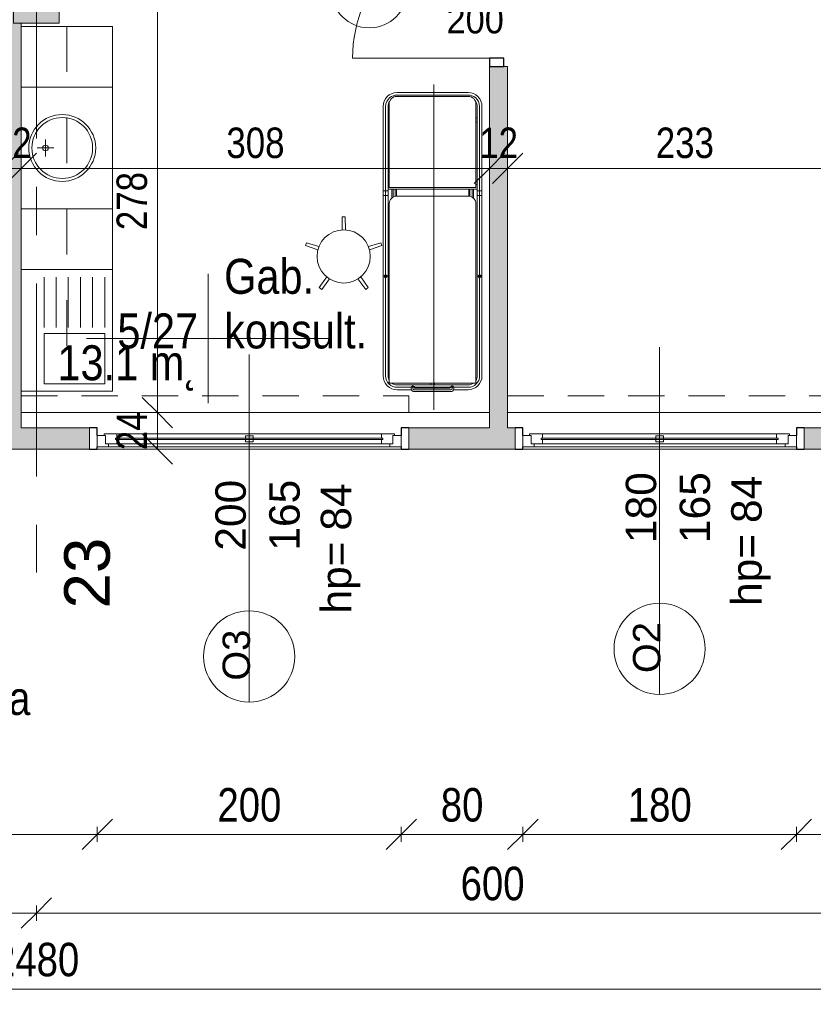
# Model space of a CAD drawing. Header units: centimetres. Extents: x -1631 to 21770, y -8842 to 3590.
# Tile 41 of 87: x -24 to 499, y -257 to 391. Entities that reach past the tile are written whole.
import ezdxf

# ---------------------------------------------------------------- set-up
doc = ezdxf.new("R2010")
doc.units = ezdxf.units.CM
for name, pattern in [('Dash', [60, 30, -30]), ('Oś', [222.25, 127, -31.75, 31.75, -31.75]), ('Ponad', [39.688, 23.813, -15.875])]:
    doc.linetypes.add(name, pattern=pattern)
for name, color, linetype, lineweight in [('A-ANNO-DIMS', 211, 'Continuous', 13), ('A-ANNO-DIMS-100', 211, 'Continuous', 13), ('A-ANNO-NOTE', 131, 'Continuous', 9), ('A-AREA-IDEN', 2, 'Continuous', 13), ('A-DETL-GENF', 92, 'Continuous', 9), ('A-DETL-MEDM', 33, 'Continuous', 13), ('A-DOOR', 31, 'Continuous', 13), ('A-FLOR-OVHD', 1, 'Ponad', 9), ('A-GENM', 13, 'Continuous', 9), ('A-GLAZ', 151, 'Continuous', 13), ('A-GLAZ-IDEN', 152, 'Continuous', 13), ('A-WALL', 113, 'Continuous', 13), ('A-WALL-PATT', 111, 'Continuous', 13), ('G-ANNO-TEXT', 231, 'Continuous', 13), ('I-FURN', 30, 'Continuous', 9), ('P-SANR-FIXT', 6, 'Continuous', 9), ('Q-SPCQ', 91, 'Continuous', 9), ('S-COLS', 52, 'Continuous', 13), ('S-GRID', 1, 'Continuous', 13), ('S-GRID-IDEN', 1, 'Continuous', 13)]:
    doc.layers.add(name, color=color, linetype=linetype, lineweight=lineweight)
doc.styles.add('Arial', font='arial.ttf', dxfattribs={"width": 0.9, "height": 18})
doc.styles.add('Arial Narrow', font='ARIALN.TTF', dxfattribs={"height": 22})
doc.styles.add('Arial Narrow_1', font='ARIALN.TTF', dxfattribs={"height": 22})
doc.styles.add('Arial Narrow_5', font='ARIALN.TTF', dxfattribs={"height": 20})
doc.styles.add('Arial_10', font='arial.ttf', dxfattribs={"height": 20})
doc.styles.add('Arial_11', font='arial.ttf', dxfattribs={"width": 0.85, "height": 23})
doc.styles.add('Arial_13', font='arial.ttf', dxfattribs={"height": 0.2})
doc.styles.add('Arial_7', font='arial.ttf', dxfattribs={"height": 30})
doc.styles.add('Arial_8', font='arial.ttf', dxfattribs={"height": 18})
doc.dimstyles.new('Diagonal_1_100__0_1_', dxfattribs={"dimscale": 30.48, "dimtxt": 22.515481, "dimasz": 0.656168, "dimexe": 0.164042, "dimexo": 0.0625, "dimgap": 0.065617, "dimtad": 1, "dimdec": 1, "dimrnd": 0.1, "dimdsep": 46, "dimtxsty": 'Arial Narrow_1', "dimblk1": 'OBLIQUE', "dimblk2": 'OBLIQUE', "dimsah": 1, "dimcen": 0.09, "dimazin": 0, "dimtfac": 1, "dimtdec": 4, "dimtix": 1, "dimtmove": 0, "dimatfit": 3, "dimfxl": 0, "dimtvp": 1, "dimtolj": 1, "dimtzin": 0, "dimarcsym": 0})
doc.dimstyles.new('Diagonal_1_100__0__wewnętrzne_1', dxfattribs={"dimscale": 30.48, "dimtxt": 20.468619, "dimasz": 0.656168, "dimexe": 0.164042, "dimexo": 0.0625, "dimgap": 0.032808, "dimtad": 1, "dimdec": 0, "dimdsep": 46, "dimtxsty": 'Arial Narrow_5', "dimblk1": 'OBLIQUE', "dimblk2": 'OBLIQUE', "dimsah": 1, "dimcen": 0.09, "dimazin": 0, "dimtfac": 1, "dimtdec": 4, "dimtix": 1, "dimtmove": 0, "dimatfit": 3, "dimfxl": 0, "dimtvp": 1, "dimtolj": 1, "dimtzin": 0, "dimarcsym": 0})

# ---------------------------------------------------------------- blocks, each defined once
blk = doc.blocks.new('M_Concrete-rengular-Column - 300 x 400mm-1794511-5_piętro III __10_50 m_ - stan projektowany')
at = {"layer": 'S-COLS', "lineweight": 9}
blk.add_hatch(color=254, dxfattribs=at).paths.add_polyline_path([(15, -20), (15, 20), (-15, 20), (-15, -20)], flags=0)
for p, q in [((15, 20), (-15, 20)), ((-15, 20), (-15, -20)), ((15, -20), (15, 20)), ((-15, -20), (15, -20))]:
    blk.add_line(p, q, dxfattribs=at)
blk = doc.blocks.new('DRZWI 1S - automatyczna etykieta - Drzwi 90-2322410-5_piętro III __10_50 m_ - stan projektowany')
at = {"layer": 'A-DETL-GENF'}
for p, q in [((-50.5, 3.5), (-45, 3.5)), ((-50.5, -6), (-50.5, 3.5)), ((-45, 3.5), (-45, -6)), ((45, 3.5), (50.5, 3.5)), ((45, -6), (45, 3.5)), ((50.5, 3.5), (50.5, -6)), ((-45, -6), (-50.5, -6)), ((50.5, -6), (45, -6))]:
    blk.add_line(p, q, dxfattribs=at)
at = {"layer": 'A-DETL-MEDM', "lineweight": 25}
for p, q in [((-50.5, -6), (-50.5, 3.5)), ((-50.5, 3.5), (-45, 3.5)), ((-45, 3.5), (-45, -6)), ((45, 3.5), (45, -6)), ((50.5, 3.5), (45, 3.5)), ((50.5, -6), (50.5, 3.5)), ((-45, -6), (-50.5, -6)), ((45, -6), (50.5, -6))]:
    blk.add_line(p, q, dxfattribs=at)
at = {"layer": 'A-DOOR'}
blk.add_line((45, -6), (45, -96), dxfattribs=at)
blk.add_arc((45, -6), 90, 180, 270, dxfattribs=at)
blk = doc.blocks.new('stół zabiegowy SZ-02 198x65 - stół zabiegowy SZ-02 198x65-V19-5_piętro III __10_50 m_ - stan projektowany')
at = {"layer": 'Q-SPCQ'}
for p, q in [((74.99, 33.26), (-102.21, 33.26)), ((-36.68, 33.06), (-36.68, 30.26)), ((16.4, 33.26), (16.4, 30.06)), ((19.59, 33.26), (19.59, 30.06)), ((-107, -27.24), (-107, 28.76)), ((11.01, 29.26), (-106.5, 29.26)), ((74.99, 31.66), (-102.21, 31.66)), ((-102.21, 30.06), (74.99, 30.06)), ((20.59, 27.56), (14.77, 27.56)), ((20.59, 26.76), (15.34, 26.76)), ((20.59, -28.54), (20.59, 30.06)), ((21.58, 28.85), (21.58, -27.24)), ((76.59, 29.35), (22.08, 29.35)), ((23.59, 30.06), (23.59, 29.35)), ((64.59, 30.06), (64.59, 29.35)), ((67.59, 29.35), (67.59, 30.06)), ((-111.31, 24.16), (-111.31, 14.62)), ((-109.71, 24.16), (-109.71, 0.76)), ((-108.11, 24.16), (-108.11, -22.64)), ((15.89, 25.36), (20.59, 25.36)), ((16, 24.56), (20.59, 24.56)), ((16.01, -22.74), (16.01, 24.26)), ((81.59, -22.74), (81.59, 24.35)), ((82.49, 24.16), (82.49, -22.64)), ((84.09, 24.16), (84.09, -22.64)), ((-110.56, 14.76), (-109.71, 14.76)), ((-110.46, 13.66), (-109.11, 13.66)), ((-112.56, -11.24), (-112.56, 12.76)), ((-111.46, 12.66), (-111.46, -11.14)), ((-110.36, -10.84), (-110.36, 12.36)), ((-110.16, 12.56), (-109.71, 12.56)), ((-124.56, 0), (89.44, 0)), ((-109.71, 0.76), (-109.71, -22.64)), ((-108.11, 2.01), (-107, 2.01)), ((-108.11, -0.49), (-107, -0.49)), ((-110.46, -12.14), (-109.11, -12.14)), ((-110.16, -11.04), (-109.71, -11.04)), ((-111.31, -22.64), (-111.31, -13.09)), ((-110.56, -13.24), (-109.71, -13.24)), ((20.59, -25.24), (15.34, -25.24)), ((15.89, -23.84), (20.59, -23.84)), ((16, -23.04), (20.59, -23.04)), ((-106.5, -27.74), (11.01, -27.74)), ((-102.21, -28.54), (74.99, -28.54)), ((74.99, -30.14), (-102.21, -30.14)), ((74.99, -31.74), (-102.21, -31.74)), ((-36.68, -31.54), (-36.68, -28.74)), ((20.59, -26.04), (14.77, -26.04)), ((16.4, -31.74), (16.4, -28.54)), ((19.59, -31.74), (19.59, -28.54)), ((22.08, -27.74), (76.59, -27.74)), ((23.59, -28.54), (23.59, -27.82)), ((64.59, -28.54), (64.59, -27.82)), ((67.59, -27.82), (67.59, -28.54))]:
    blk.add_line(p, q, dxfattribs=at)
for centre, radius in [((-36.68, 31.66), 0.999), ((-36.68, 31.66), 0.727), ((-36.68, -30.14), 0.999), ((-36.68, -30.14), 0.727)]:
    blk.add_circle(centre, radius, dxfattribs=at)
for centre, radius, start, end in [((-102.21, 24.16), 9.1, 90, 180), ((74.99, 24.16), 9.1, 0, 90), ((-102.21, 24.16), 7.5, 90, 180), ((-102.21, 24.16), 5.9, 144.33019, 180), ((-106.5, 28.76), 0.5, 90, 180), ((-102.21, 24.16), 5.9, 90, 120.18467), ((11.01, 24.26), 5, 360, 90), ((22.08, 28.85), 0.5, 90, 180), ((74.99, 24.16), 7.5, 38.98915, 90), ((74.99, 24.16), 5.9, 55.77749, 90), ((76.59, 24.35), 5, 360, 90), ((74.99, 24.16), 7.5, 0, 38.75168), ((-110.56, 12.76), 2, 90, 180), ((-110.46, 12.66), 1, 90, 180), ((-109.95, 13.66), 1.13, 282.58342, 77.41658), ((-110.16, 12.36), 0.2, 90, 180), ((-110.56, -11.24), 2, 174.26083, 270), ((-110.46, -11.14), 1, 180, 270), ((-109.95, -12.14), 1.13, 282.58342, 77.41658), ((-102.21, -22.64), 9.1, 180, 270), ((-102.21, -22.64), 7.5, 180, 270), ((-102.21, -22.64), 5.9, 180, 215.66981), ((11.01, -22.74), 5, 270, 0), ((74.99, -22.64), 9.1, 270, 0), ((76.59, -22.74), 5, 270, 360), ((74.99, -22.64), 7.5, 321.24832, 0), ((-106.5, -27.24), 0.5, 180, 270), ((-102.21, -22.64), 5.9, 239.81533, 270), ((22.08, -27.24), 0.5, 180, 270), ((74.99, -22.64), 7.5, 270, 321.01085), ((74.99, -22.64), 5.9, 270, 304.22251)]:
    blk.add_arc(centre, radius, start, end, dxfattribs=at)
blk = doc.blocks.new('stołek obrotowy WG-03 śr_32cm - stołek obrotowy WG-03 śr_32cm-850736-5_piętro III __10_50 m_ - stan projektowany')
at = {"layer": 'Q-SPCQ'}
for p, q in [((-1, 26.05), (-1.11, 17.46)), ((1, 26.05), (-1, 26.05)), ((1.11, 17.46), (1, 26.05)), ((-24.46, 9), (-25.08, 7.1)), ((-25.08, 7.1), (-16.95, 4.34)), ((-16.27, 6.45), (-24.46, 9)), ((24.46, 9), (16.27, 6.45)), ((16.95, 4.34), (25.08, 7.1)), ((25.08, 7.1), (24.46, 9)), ((-11.16, -13.48), (-16.12, -20.48)), ((-14.5, -21.66), (-9.37, -14.78)), ((9.37, -14.78), (14.5, -21.66)), ((16.12, -20.48), (11.16, -13.48)), ((-16.12, -20.48), (-14.5, -21.66)), ((14.5, -21.66), (16.12, -20.48))]:
    blk.add_line(p, q, dxfattribs=at)
blk.add_circle((0, 0), 17.5, dxfattribs=at)
blk = doc.blocks.new('Blat - Blat-2412019-5_piętro III __10_50 m_ - stan projektowany')
at = {"layer": 'I-FURN', "linetype": 'Dash'}
for p, q in [((0, -30), (0, 0)), ((240, 0), (240, -30)), ((240, -30), (0, -30))]:
    blk.add_line(p, q, dxfattribs=at)
blk = doc.blocks.new('Blat - Blat-V4-5_piętro III __10_50 m_ - stan projektowany')
at = {"layer": 'I-FURN'}
for p, q in [((0, -60), (0, 0)), ((80, 0), (80, -60)), ((80, -60), (0, -60))]:
    blk.add_line(p, q, dxfattribs=at)
blk = doc.blocks.new('Blat - Blat-2328140-5_piętro III __10_50 m_ - stan projektowany')
at = {"layer": 'I-FURN'}
for p, q in [((0, -60), (0, 0)), ((40, 0), (40, -60)), ((40, -60), (0, -60))]:
    blk.add_line(p, q, dxfattribs=at)
blk = doc.blocks.new('umywalka okrągła d _44cm stal nierdzewna - Type 1-2178342-5_piętro III __10_50 m_ - stan projektowany')
at = {"layer": 'P-SANR-FIXT'}
for p, q in [((12.5, 16.43), (12.5, 27.43)), ((7, 21.93), (18, 21.93))]:
    blk.add_line(p, q, dxfattribs=at)
for centre, radius in [((12.5, 33), 22), ((12.5, 33), 20), ((12.5, 21.93), 1.9)]:
    blk.add_circle(centre, radius, dxfattribs=at)
blk = doc.blocks.new('zlewozmywak jednokomorowy - Type 1-2430852-5_piętro III __10_50 m_ - stan projektowany')
at = {"layer": 'A-GENM'}
for p, q in [((52.5, 66), (-27.5, 66)), ((-27.5, 66), (-27.5, 6)), ((52.5, 6), (52.5, 66)), ((10.5, 61), (-22.5, 61)), ((47.5, 61), (14.5, 61)), ((14.5, 61), (14.5, 21)), ((47.5, 21), (47.5, 61)), ((10.5, 53), (-22.5, 53)), ((10.5, 45), (-22.5, 45)), ((10.5, 37), (-22.5, 37)), ((10.5, 29), (-22.5, 29)), ((-22.5, 21), (10.5, 21)), ((14.5, 21), (47.5, 21))]:
    blk.add_line(p, q, dxfattribs=at)
blk = doc.blocks.new('Okno - automatyczna etykieta - 200x165 _projektowane_-2623157-5_piętro III __10_50 m_ - stan projektowany')
at = {"layer": 'A-GLAZ'}
for p, q in [((-92.5, 5.5), (-100, 5.5)), ((-100, 5.5), (-100, -2)), ((-100, 5.5), (100, 5.5)), ((-87, 3.5), (-94.5, 3.5)), ((-94.5, 3.5), (-94.5, -2)), ((-94.5, -2), (-94.5, 3.5)), ((-94.5, 3.5), (-92.5, 3.5)), ((-92.5, 3.5), (-92.5, 5.5)), ((92.5, 5.5), (-92.5, 5.5)), ((88, 0.75), (-88, 0.75)), ((-88, 0.75), (-88, -0.25)), ((-88, -0.25), (-88, 0.75)), ((-88, 0.75), (-87, 0.75)), ((-87, 0.75), (-87, 3.5)), ((87, 3.5), (-87, 3.5)), ((2.5, 2.25), (-2.5, 2.25)), ((-2.5, 2.25), (-2.5, -1.75)), ((2.5, -1.75), (2.5, 2.25)), ((94.5, 3.5), (87, 3.5)), ((87, 3.5), (87, 0.75)), ((87, 0.75), (88, 0.75)), ((88, -0.25), (88, 0.75)), ((88, 0.75), (88, -0.25)), ((100, 5.5), (92.5, 5.5)), ((92.5, 5.5), (92.5, 3.5)), ((92.5, 3.5), (94.5, 3.5)), ((94.5, -2), (94.5, 3.5)), ((94.5, 3.5), (94.5, -2)), ((100, -2), (100, 5.5)), ((-100, -2), (-94.5, -2)), ((-94.5, -2), (-95.5, -2)), ((-95.5, -2), (-95.5, -3)), ((-95.5, -3), (-87, -3)), ((-88, -0.25), (88, -0.25)), ((-87, -0.25), (-88, -0.25)), ((-87, -3), (-87, -0.25)), ((87, -3), (-87, -3)), ((-2.5, -1.75), (2.5, -1.75)), ((87, -0.25), (87, -3)), ((88, -0.25), (87, -0.25)), ((87, -3), (95.5, -3)), ((95.5, -2), (94.5, -2)), ((94.5, -2), (100, -2)), ((95.5, -3), (95.5, -2))]:
    blk.add_line(p, q, dxfattribs=at)
blk = doc.blocks.new('Okno - automatyczna etykieta - 180x165 _projektowane_-2623342-5_piętro III __10_50 m_ - stan projektowany')
at = {"layer": 'A-GLAZ'}
for p, q in [((-82.5, 10.5), (-90, 10.5)), ((-90, 10.5), (-90, 3)), ((-90, 10.5), (90, 10.5)), ((-77, 8.5), (-84.5, 8.5)), ((-84.5, 8.5), (-84.5, 3)), ((-84.5, 3), (-84.5, 8.5)), ((-84.5, 8.5), (-82.5, 8.5)), ((-82.5, 8.5), (-82.5, 10.5)), ((82.5, 10.5), (-82.5, 10.5)), ((-77, 5.75), (-77, 8.5)), ((77, 8.5), (-77, 8.5)), ((2.5, 7.25), (-2.5, 7.25)), ((-2.5, 7.25), (-2.5, 3.25)), ((2.5, 3.25), (2.5, 7.25)), ((84.5, 8.5), (77, 8.5)), ((77, 8.5), (77, 5.75)), ((90, 10.5), (82.5, 10.5)), ((82.5, 10.5), (82.5, 8.5)), ((82.5, 8.5), (84.5, 8.5)), ((84.5, 3), (84.5, 8.5)), ((84.5, 8.5), (84.5, 3)), ((90, 3), (90, 10.5)), ((-90, 3), (-84.5, 3)), ((-84.5, 3), (-85.5, 3)), ((-85.5, 3), (-85.5, 2)), ((-85.5, 2), (-77, 2)), ((78, 5.75), (-78, 5.75)), ((-78, 5.75), (-78, 4.75)), ((-78, 4.75), (-78, 5.75)), ((-78, 5.75), (-77, 5.75)), ((-78, 4.75), (78, 4.75)), ((-77, 4.75), (-78, 4.75)), ((-77, 2), (-77, 4.75)), ((77, 2), (-77, 2)), ((-2.5, 3.25), (2.5, 3.25)), ((77, 5.75), (78, 5.75)), ((77, 4.75), (77, 2)), ((78, 4.75), (77, 4.75)), ((77, 2), (85.5, 2)), ((78, 4.75), (78, 5.75)), ((78, 5.75), (78, 4.75)), ((85.5, 3), (84.5, 3)), ((84.5, 3), (90, 3)), ((85.5, 2), (85.5, 3))]:
    blk.add_line(p, q, dxfattribs=at)
blk = doc.blocks.new('DIMBLOCK1-5_piętro III __10_50 m_ - stan projektowany')
at = {"layer": 'A-ANNO-DIMS-100', "transparency": 16777216}
for p, q in [((-1252.62, -246.77), (-1242.62, -236.77)), ((1227.38, -246.77), (1237.38, -236.77)), ((-1252.62, -241.77), (-1252.62, -251.77)), ((-1252.62, -246.77), (-1252.62, -241.77)), ((1227.38, -241.77), (1227.38, -251.77)), ((1227.38, -246.77), (1227.38, -241.77)), ((-1252.62, -246.77), (-1262.62, -256.77)), ((-1252.62, -246.77), (1227.38, -246.77)), ((1227.38, -246.77), (1217.38, -256.77))]:
    blk.add_line(p, q, dxfattribs=at)
at = {"layer": 'A-ANNO-DIMS-100', "color": 0, "transparency": 16777216, "insert": (-40.5, -216.33), "char_height": 22, "width": 66.9031, "attachment_point": 1, "line_spacing_factor": 0.974696, "style": 'Arial Narrow_1'}
blk.add_mtext('2480', dxfattribs=at)
blk = doc.blocks.new('_Oblique')
at = {"color": 0, "linetype": 'ByBlock', "lineweight": -2}
blk.add_line((-0.5, -0.5), (0.5, 0.5), dxfattribs=at)
blk = doc.blocks.new('DIMBLOCK4-5_piętro III __10_50 m_ - stan projektowany')
at = {"layer": 'A-ANNO-DIMS-100', "transparency": 16777216}
for p, q in [((-12.62, -196.77), (-2.62, -186.77)), ((587.38, -196.77), (597.38, -186.77)), ((-12.62, -191.77), (-12.62, -201.77)), ((-12.62, -196.77), (-12.62, -191.77)), ((587.38, -191.77), (587.38, -201.77)), ((587.38, -196.77), (587.38, -191.77)), ((-12.62, -196.77), (-22.62, -206.77)), ((587.38, -196.77), (-12.62, -196.77)), ((587.38, -196.77), (577.38, -206.77))]:
    blk.add_line(p, q, dxfattribs=at)
at = {"layer": 'A-ANNO-DIMS-100', "color": 0, "transparency": 16777216, "insert": (266.47, -166.33), "char_height": 22, "width": 50.1774, "attachment_point": 1, "line_spacing_factor": 0.974696, "style": 'Arial Narrow_1'}
blk.add_mtext('600', dxfattribs=at)
blk = doc.blocks.new('DIMBLOCK5-5_piętro III __10_50 m_ - stan projektowany')
at = {"layer": 'A-ANNO-DIMS-100', "transparency": 16777216}
for p, q in [((-612.62, -196.77), (-602.62, -186.77)), ((-12.62, -196.77), (-2.62, -186.77)), ((-612.62, -191.77), (-612.62, -201.77)), ((-612.62, -196.77), (-612.62, -191.77)), ((-12.62, -191.77), (-12.62, -201.77)), ((-12.62, -196.77), (-12.62, -191.77)), ((-612.62, -196.77), (-622.62, -206.77)), ((-12.62, -196.77), (-612.62, -196.77)), ((-12.62, -196.77), (-22.62, -206.77))]:
    blk.add_line(p, q, dxfattribs=at)
at = {"layer": 'A-ANNO-DIMS-100', "color": 0, "transparency": 16777216, "insert": (-333.53, -166.33), "char_height": 22, "width": 50.1774, "attachment_point": 1, "line_spacing_factor": 0.974696, "style": 'Arial Narrow_1'}
blk.add_mtext('600', dxfattribs=at)
blk = doc.blocks.new('DIMBLOCK102-5_piętro III __10_50 m_ - stan projektowany')
at = {"layer": 'A-ANNO-DIMS-100', "transparency": 16777216}
for p, q in [((66.98, 132.33), (56.98, 142.33)), ((61.98, 132.33), (71.98, 132.33)), ((66.98, 132.33), (61.98, 132.33)), ((66.98, 108.33), (66.98, 132.33)), ((66.98, 132.33), (76.98, 122.33)), ((66.98, 108.33), (56.98, 118.33)), ((61.98, 108.33), (71.98, 108.33)), ((66.98, 108.33), (61.98, 108.33)), ((66.98, 108.33), (76.98, 98.33))]:
    blk.add_line(p, q, dxfattribs=at)
at = {"layer": 'A-ANNO-DIMS-100', "color": 0, "transparency": 16777216, "insert": (40.13, 107.65), "char_height": 20, "width": 30.4105, "attachment_point": 1, "rotation": 90, "line_spacing_factor": 0.974696, "style": 'Arial Narrow_5'}
blk.add_mtext('24', dxfattribs=at)
blk = doc.blocks.new('DIMBLOCK103-5_piętro III __10_50 m_ - stan projektowany')
at = {"layer": 'A-ANNO-DIMS-100', "transparency": 16777216}
for p, q in [((66.98, 410.33), (56.98, 420.33)), ((71.98, 410.33), (61.98, 410.33)), ((66.98, 132.33), (66.98, 410.33)), ((66.98, 410.33), (76.98, 400.33)), ((66.98, 410.33), (71.98, 410.33)), ((66.98, 132.33), (56.98, 142.33)), ((61.98, 132.33), (71.98, 132.33)), ((66.98, 132.33), (61.98, 132.33)), ((66.98, 132.33), (76.98, 122.33))]:
    blk.add_line(p, q, dxfattribs=at)
at = {"layer": 'A-ANNO-DIMS-100', "color": 0, "transparency": 16777216, "insert": (40.13, 252.32), "char_height": 20, "width": 45.6158, "attachment_point": 1, "rotation": 90, "line_spacing_factor": 0.974696, "style": 'Arial Narrow_5'}
blk.add_mtext('278', dxfattribs=at)
blk = doc.blocks.new('DIMBLOCK166-5_piętro III __10_50 m_ - stan projektowany')
at = {"layer": 'A-ANNO-DIMS-100', "transparency": 16777216}
for p, q in [((297.38, 292.9), (307.38, 302.9)), ((297.38, 287.9), (297.38, 297.9)), ((530.38, 292.9), (540.38, 302.9)), ((530.38, 287.9), (530.38, 297.9)), ((297.38, 292.9), (287.38, 282.9)), ((530.38, 292.9), (297.38, 292.9)), ((297.38, 292.9), (297.38, 287.9)), ((530.38, 292.9), (520.38, 282.9)), ((530.38, 292.9), (530.38, 287.9))]:
    blk.add_line(p, q, dxfattribs=at)
at = {"layer": 'A-ANNO-DIMS-100', "color": 0, "transparency": 16777216, "insert": (394.87, 319.75), "char_height": 20, "width": 45.6158, "attachment_point": 1, "line_spacing_factor": 0.974696, "style": 'Arial Narrow_5'}
blk.add_mtext('233', dxfattribs=at)
blk = doc.blocks.new('DIMBLOCK167-5_piętro III __10_50 m_ - stan projektowany')
at = {"layer": 'A-ANNO-DIMS-100', "transparency": 16777216}
for p, q in [((285.38, 292.9), (295.38, 302.9)), ((285.38, 287.9), (285.38, 297.9)), ((297.38, 292.9), (307.38, 302.9)), ((297.38, 287.9), (297.38, 297.9)), ((285.38, 292.9), (275.38, 282.9)), ((297.38, 292.9), (285.38, 292.9)), ((285.38, 292.9), (285.38, 287.9)), ((297.38, 292.9), (287.38, 282.9)), ((297.38, 292.9), (297.38, 287.9))]:
    blk.add_line(p, q, dxfattribs=at)
at = {"layer": 'A-ANNO-DIMS-100', "color": 0, "transparency": 16777216, "insert": (278.71, 319.75), "char_height": 20, "width": 30.4105, "attachment_point": 1, "line_spacing_factor": 0.974696, "style": 'Arial Narrow_5'}
blk.add_mtext('12', dxfattribs=at)
blk = doc.blocks.new('DIMBLOCK168-5_piętro III __10_50 m_ - stan projektowany')
at = {"layer": 'A-ANNO-DIMS-100', "transparency": 16777216}
for p, q in [((-22.62, 292.9), (-12.62, 302.9)), ((-22.62, 287.9), (-22.62, 297.9)), ((285.38, 292.9), (295.38, 302.9)), ((285.38, 287.9), (285.38, 297.9)), ((-22.62, 292.9), (-32.62, 282.9)), ((285.38, 292.9), (-22.62, 292.9)), ((-22.62, 292.9), (-22.62, 287.9)), ((285.38, 292.9), (275.38, 282.9)), ((285.38, 292.9), (285.38, 287.9))]:
    blk.add_line(p, q, dxfattribs=at)
at = {"layer": 'A-ANNO-DIMS-100', "color": 0, "transparency": 16777216, "insert": (112.37, 319.75), "char_height": 20, "width": 45.6158, "attachment_point": 1, "line_spacing_factor": 0.974696, "style": 'Arial Narrow_5'}
blk.add_mtext('308', dxfattribs=at)
blk = doc.blocks.new('DIMBLOCK169-5_piętro III __10_50 m_ - stan projektowany')
at = {"layer": 'A-ANNO-DIMS-100', "transparency": 16777216}
for p, q in [((-34.62, 292.9), (-24.62, 302.9)), ((-34.62, 287.9), (-34.62, 297.9)), ((-22.62, 292.9), (-12.62, 302.9)), ((-22.62, 287.9), (-22.62, 297.9)), ((-34.62, 292.9), (-44.62, 282.9)), ((-22.62, 292.9), (-34.62, 292.9)), ((-34.62, 292.9), (-34.62, 287.9)), ((-22.62, 292.9), (-32.62, 282.9)), ((-22.62, 292.9), (-22.62, 287.9))]:
    blk.add_line(p, q, dxfattribs=at)
at = {"layer": 'A-ANNO-DIMS-100', "color": 0, "transparency": 16777216, "insert": (-41.29, 319.75), "char_height": 20, "width": 30.4105, "attachment_point": 1, "line_spacing_factor": 0.974696, "style": 'Arial Narrow_5'}
blk.add_mtext('12', dxfattribs=at)
blk = doc.blocks.new('METKA_POMIESZCZENIA2 - Rozbudowana krótka - bez ramki-2403173-5_piętro III __10_50 m_ - stan projektowany')
at = {"layer": 'A-AREA-IDEN'}
for p, q in [((0, 0.425), (0, 0)), ((0.0976, 0), (-0.8, 0)), ((-0.8, 0), (0.8, 0)), ((0, 0), (0, -0.425))]:
    blk.add_line(p, q, dxfattribs=at)
blk = doc.blocks.new('DIMBLOCK254-5_piętro III __10_50 m_ - stan projektowany')
at = {"layer": 'A-ANNO-DIMS-100', "transparency": 16777216}
for p, q in [((487.38, -145.01), (497.38, -135.01)), ((966.38, -145.01), (976.38, -135.01)), ((487.38, -140.01), (487.38, -150.01)), ((487.38, -145.01), (487.38, -140.01)), ((966.38, -140.01), (966.38, -150.01)), ((966.38, -145.01), (966.38, -140.01)), ((487.38, -145.01), (477.38, -155.01)), ((966.38, -145.01), (487.38, -145.01)), ((966.38, -145.01), (956.38, -155.01))]:
    blk.add_line(p, q, dxfattribs=at)
at = {"layer": 'A-ANNO-DIMS-100', "color": 0, "transparency": 16777216, "insert": (705.97, -114.57), "char_height": 22, "width": 50.1774, "attachment_point": 1, "line_spacing_factor": 0.974696, "style": 'Arial Narrow_1'}
blk.add_mtext('479', dxfattribs=at)
blk = doc.blocks.new('DIMBLOCK255-5_piętro III __10_50 m_ - stan projektowany')
at = {"layer": 'A-ANNO-DIMS-100', "transparency": 16777216}
for p, q in [((307.38, -145.01), (317.38, -135.01)), ((487.38, -145.01), (497.38, -135.01)), ((307.38, -140.01), (307.38, -150.01)), ((307.38, -145.01), (307.38, -140.01)), ((487.38, -140.01), (487.38, -150.01)), ((487.38, -145.01), (487.38, -140.01)), ((307.38, -145.01), (297.38, -155.01)), ((487.38, -145.01), (307.38, -145.01)), ((487.38, -145.01), (477.38, -155.01))]:
    blk.add_line(p, q, dxfattribs=at)
at = {"layer": 'A-ANNO-DIMS-100', "color": 0, "transparency": 16777216, "insert": (376.47, -114.57), "char_height": 22, "width": 50.1774, "attachment_point": 1, "line_spacing_factor": 0.974696, "style": 'Arial Narrow_1'}
blk.add_mtext('180', dxfattribs=at)
blk = doc.blocks.new('DIMBLOCK256-5_piętro III __10_50 m_ - stan projektowany')
at = {"layer": 'A-ANNO-DIMS-100', "transparency": 16777216}
for p, q in [((227.38, -145.01), (237.38, -135.01)), ((307.38, -145.01), (317.38, -135.01)), ((227.38, -140.01), (227.38, -150.01)), ((227.38, -145.01), (227.38, -140.01)), ((307.38, -140.01), (307.38, -150.01)), ((307.38, -145.01), (307.38, -140.01)), ((227.38, -145.01), (217.38, -155.01)), ((307.38, -145.01), (227.38, -145.01)), ((307.38, -145.01), (297.38, -155.01))]:
    blk.add_line(p, q, dxfattribs=at)
at = {"layer": 'A-ANNO-DIMS-100', "color": 0, "transparency": 16777216, "insert": (253.44, -114.57), "char_height": 22, "width": 33.4516, "attachment_point": 1, "line_spacing_factor": 0.974696, "style": 'Arial Narrow_1'}
blk.add_mtext('80', dxfattribs=at)
blk = doc.blocks.new('DIMBLOCK257-5_piętro III __10_50 m_ - stan projektowany')
at = {"layer": 'A-ANNO-DIMS-100', "transparency": 16777216}
for p, q in [((27.38, -145.01), (37.38, -135.01)), ((227.38, -145.01), (237.38, -135.01)), ((27.38, -140.01), (27.38, -150.01)), ((27.38, -145.01), (27.38, -140.01)), ((227.38, -140.01), (227.38, -150.01)), ((227.38, -145.01), (227.38, -140.01)), ((27.38, -145.01), (17.38, -155.01)), ((227.38, -145.01), (27.38, -145.01)), ((227.38, -145.01), (217.38, -155.01))]:
    blk.add_line(p, q, dxfattribs=at)
at = {"layer": 'A-ANNO-DIMS-100', "color": 0, "transparency": 16777216, "insert": (106.47, -114.57), "char_height": 22, "width": 50.1774, "attachment_point": 1, "line_spacing_factor": 0.974696, "style": 'Arial Narrow_1'}
blk.add_mtext('200', dxfattribs=at)
blk = doc.blocks.new('DIMBLOCK258-5_piętro III __10_50 m_ - stan projektowany')
at = {"layer": 'A-ANNO-DIMS-100', "transparency": 16777216}
for p, q in [((-332.62, -145.01), (-322.62, -135.01)), ((27.38, -145.01), (37.38, -135.01)), ((-332.62, -140.01), (-332.62, -150.01)), ((-332.62, -145.01), (-332.62, -140.01)), ((27.38, -140.01), (27.38, -150.01)), ((27.38, -145.01), (27.38, -140.01)), ((-332.62, -145.01), (-342.62, -155.01)), ((27.38, -145.01), (-332.62, -145.01)), ((27.38, -145.01), (17.38, -155.01))]:
    blk.add_line(p, q, dxfattribs=at)
at = {"layer": 'A-ANNO-DIMS-100', "color": 0, "transparency": 16777216, "insert": (-173.53, -114.57), "char_height": 22, "width": 50.1774, "attachment_point": 1, "line_spacing_factor": 0.974696, "style": 'Arial Narrow_1'}
blk.add_mtext('360', dxfattribs=at)
blk = doc.blocks.new('Okno_LD_typ 100 - metka _ wys_parapetu-2491833-5_piętro III __10_50 m_ - stan projektowany')
at = {"layer": 'A-GLAZ-IDEN'}
blk.add_line((0, 1.8925), (0, -0.3919), dxfattribs=at)
blk.add_circle((0, -0.0919), 0.3, dxfattribs=at)
at = {"layer": 'A-GLAZ-IDEN', "insert": (0.4711, 0.6634), "char_height": 0.2, "width": 0.48783, "attachment_point": 3, "rotation": 90, "line_spacing_factor": 0.936439, "style": 'Arial_13', "bg_fill": 3, "box_fill_scale": 1.25, "bg_fill_color": 256, "bg_fill_true_color": 13158600, "bg_fill_transparency": 0}
blk.add_mtext('\\pt1.27,2.54,3.81,5.08,6.35,7.62,8.89,10.16,11.43,12.7,13.97,15.24,16.51,17.78,19.05,20.32,21.59,22.86,24.13,25.4,26.67,27.94,29.21,30.48,31.75,33.02,34.29,35.56,36.83,38.1,39.37,40.64;hp= ', dxfattribs=at)

msp = doc.modelspace()

# ---------------------------------------------------------------- hatches: boundary and pattern name
at = {"layer": 'A-WALL-PATT'}
h = msp.add_hatch(color=9, dxfattribs=at)
h.paths.add_polyline_path([(-22.62, 122.33), (-22.62, 388.33), (-27.62, 388.33), (-27.62, 428.33), (-22.62, 428.33), (-22.62, 465.83), (-34.62, 465.83), (-34.62, 122.33)], flags=0)
h.paths.add_polyline_path([(-34.62, 566.83), (-22.62, 566.83), (-22.62, 873.33), (-27.62, 873.33), (-27.62, 903.33), (-22.62, 903.33), (-22.62, 908.33), (-34.62, 908.33), (-34.62, 625.33)], flags=0)
h = msp.add_hatch(color=9, dxfattribs=at)
h.paths.add_polyline_path([(297.38, 122.33), (297.38, 359.83), (285.38, 359.83), (285.38, 122.33)], flags=0)
h.paths.add_polyline_path([(297.38, 460.83), (297.38, 466.83), (285.38, 466.83), (285.38, 460.83), (294.88, 460.83)], flags=0)
h.paths.add_polyline_path([(297.38, 567.83), (297.38, 684.83), (285.38, 684.83), (285.38, 567.83), (294.88, 567.83)], flags=0)
h.paths.add_polyline_path([(285.38, 785.83), (297.38, 785.83), (297.38, 797.33), (285.38, 797.33), (285.38, 788.28)], flags=0)
h = msp.add_hatch(color=9, dxfattribs=at)
h.paths.add_polyline_path([(-532.62, 108.33), (-532.62, 122.33), (-552.62, 122.33), (-552.62, 108.33), (-537.36, 108.33)], flags=0)
h.paths.add_polyline_path([(-327.62, 108.33), (-257.62, 108.33), (-257.62, 122.33), (-327.62, 122.33)], flags=0)
h.paths.add_polyline_path([(-47.62, 108.33), (22.38, 108.33), (22.38, 122.33), (-47.62, 122.33)], flags=0)
h.paths.add_polyline_path([(232.38, 108.33), (302.38, 108.33), (302.38, 122.33), (232.38, 122.33)], flags=0)
h.paths.add_polyline_path([(527.38, 108.33), (527.38, 122.33), (492.38, 122.33), (492.38, 108.33)], flags=0)

# ---------------------------------------------------------------- linework, layer by layer
at = {"layer": 'A-ANNO-NOTE', "lineweight": 13}
msp.add_circle((206.38, 410.33), 25, dxfattribs=at)
at = {"layer": 'A-FLOR-OVHD'}
for p, q in [((-22.62, 143.33), (232.38, 143.33)), ((232.38, 132.33), (232.38, 143.33)), ((297.38, 143.33), (527.38, 143.33))]:
    msp.add_line(p, q, dxfattribs=at)
at = {"layer": 'A-WALL', "lineweight": 9}
for p, q in [((-22.62, 122.33), (-22.62, 388.33)), ((285.38, 359.83), (285.38, 122.33)), ((297.38, 359.83), (294.88, 359.83)), ((297.38, 122.33), (297.38, 359.83)), ((-22.62, 132.33), (285.38, 132.33)), ((297.38, 132.33), (530.38, 132.33)), ((22.38, 122.33), (-22.62, 122.33)), ((285.38, 122.33), (232.38, 122.33)), ((302.38, 122.33), (297.38, 122.33)), ((527.38, 122.33), (492.38, 122.33)), ((-47.62, 108.33), (22.38, 108.33)), ((227.38, 108.33), (27.38, 108.33)), ((232.38, 108.33), (302.38, 108.33)), ((487.38, 108.33), (307.38, 108.33)), ((492.38, 108.33), (702.38, 108.33))]:
    msp.add_line(p, q, dxfattribs=at)
at = {"layer": 'A-WALL'}
for p, q in [((22.38, 108.33), (22.38, 122.33)), ((232.38, 122.33), (232.38, 108.33)), ((302.38, 108.33), (302.38, 122.33)), ((492.38, 122.33), (492.38, 108.33))]:
    msp.add_line(p, q, dxfattribs=at)
at = {"layer": 'A-WALL', "color": 7, "lineweight": 25}
for p, q in [((27.38, 122.33), (22.38, 122.33)), ((27.38, 117.33), (27.38, 122.33)), ((232.38, 122.33), (227.38, 122.33)), ((227.38, 122.33), (227.38, 117.33)), ((307.38, 122.33), (302.38, 122.33)), ((307.38, 117.33), (307.38, 122.33)), ((492.38, 122.33), (487.38, 122.33)), ((487.38, 122.33), (487.38, 117.33)), ((22.38, 108.33), (27.38, 108.33)), ((27.38, 108.33), (27.38, 109.83)), ((227.38, 109.83), (227.38, 108.33)), ((227.38, 108.33), (232.38, 108.33)), ((302.38, 108.33), (307.38, 108.33)), ((307.38, 108.33), (307.38, 109.83)), ((487.38, 109.83), (487.38, 108.33)), ((487.38, 108.33), (492.38, 108.33))]:
    msp.add_line(p, q, dxfattribs=at)
at = {"layer": 'S-GRID', "linetype": 'Oś'}
msp.add_line((-12.62, 2884.27), (-12.62, 27.13), dxfattribs=at)

# ---------------------------------------------------------------- block references
at = {"layer": 'A-AREA-IDEN', "xscale": 99.99999999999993, "yscale": 99.99999999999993, "zscale": 99.99999999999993}
msp.add_blockref('METKA_POMIESZCZENIA2 - Rozbudowana krótka - bez ramki-2403173-5_piętro III __10_50 m_ - stan projektowany', (100.43, 180.98), dxfattribs=at)
at = {"layer": 'A-DOOR', "rotation": 269.9999999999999}
msp.add_blockref('DRZWI 1S - automatyczna etykieta - Drzwi 90-2322410-5_piętro III __10_50 m_ - stan projektowany', (291.38, 410.33), dxfattribs=at)
at = {"layer": 'A-GENM', "rotation": 269.9999999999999}
msp.add_blockref('zlewozmywak jednokomorowy - Type 1-2430852-5_piętro III __10_50 m_ - stan projektowany', (-28.62, 198.83), dxfattribs=at)
at = {"layer": 'A-GLAZ', "rotation": 180}
for name, p in [('Okno - automatyczna etykieta - 200x165 _projektowane_-2623157-5_piętro III __10_50 m_ - stan projektowany', (127.38, 115.33)), ('Okno - automatyczna etykieta - 180x165 _projektowane_-2623342-5_piętro III __10_50 m_ - stan projektowany', (397.38, 120.33))]:
    msp.add_blockref(name, p, dxfattribs=at)
at = {"layer": 'I-FURN', "linetype": 'Dash', "rotation": 90.00000000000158}
msp.add_blockref('Blat - Blat-2412019-5_piętro III __10_50 m_ - stan projektowany', (-22.62, 146.33), dxfattribs=at)
at = {"layer": 'I-FURN', "rotation": 90.00000000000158}
for name, p in [('Blat - Blat-2328140-5_piętro III __10_50 m_ - stan projektowany', (-22.62, 346.33)), ('Blat - Blat-V4-5_piętro III __10_50 m_ - stan projektowany', (-22.62, 266.33)), ('Blat - Blat-2328140-5_piętro III __10_50 m_ - stan projektowany', (-22.62, 226.33)), ('Blat - Blat-V4-5_piętro III __10_50 m_ - stan projektowany', (-22.62, 146.33))]:
    msp.add_blockref(name, p, dxfattribs=at)
at = {"layer": 'P-SANR-FIXT', "rotation": 269.9999999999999}
msp.add_blockref('umywalka okrągła d _44cm stal nierdzewna - Type 1-2178342-5_piętro III __10_50 m_ - stan projektowany', (-28.62, 318.83), dxfattribs=at)
at = {"layer": 'Q-SPCQ', "rotation": 90.00000000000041}
msp.add_blockref('stół zabiegowy SZ-02 198x65 - stół zabiegowy SZ-02 198x65-V19-5_piętro III __10_50 m_ - stan projektowany', (248.79, 258.67), dxfattribs=at)
at = {"layer": 'Q-SPCQ'}
msp.add_blockref('stołek obrotowy WG-03 śr_32cm - stołek obrotowy WG-03 śr_32cm-850736-5_piętro III __10_50 m_ - stan projektowany', (189.55, 235.03), dxfattribs=at)
at = {"layer": 'S-COLS', "lineweight": 9}
msp.add_blockref('M_Concrete-rengular-Column - 300 x 400mm-1794511-5_piętro III __10_50 m_ - stan projektowany', (-12.62, 408.33), dxfattribs=at)

# ---------------------------------------------------------------- texts
at = {"layer": 'A-ANNO-NOTE', "lineweight": 211, "insert": (276.05, 390.56), "char_height": 18, "width": 38.07, "attachment_point": 5, "line_spacing_factor": 0.936439, "style": 'Arial'}
msp.add_mtext('\\pt114.3,228.6,342.9,457.2,571.5,685.8,800.1,914.4,1028.7,1143,1257.3,1371.6,1485.9,1600.2,1714.5,1828.8,1943.1,2057.4,2171.7,2286,2400.3,2514.6,2628.9,2743.2,2857.5,2971.8,3086.1,3200.4,3314.7,3429,3543.3,3657.6;200', dxfattribs=at)
at = {"layer": 'A-AREA-IDEN', "char_height": 23, "line_spacing_factor": 0.936439, "style": 'Arial_11'}
for s, insert, width, attachment_point in [('\\pt84.99995,169.9999,255.00008,340.00003,424.99998,509.99993,595.00011,680.00006,765.00001,849.99996,934.99991,1020.00009,1105.00004,1189.99999,1274.99994,1359.99989,1445.00007,1530.00002,1614.99997,1699.99992,1785.0001,1870.00005,1955,2039.99995,2124.9999,2210.00008,2295.00003,2379.99998,2464.99993,2550.00011,2635.00006,2720.00001;Gab.\\Pkonsult.', (110.86, 174.2), 93.33, 7), ('\\pt84.99995,169.9999,255.00008,340.00003,424.99998,509.99993,595.00011,680.00006,765.00001,849.99996,934.99991,1020.00009,1105.00004,1189.99999,1274.99994,1359.99989,1445.00007,1530.00002,1614.99997,1699.99992,1785.0001,1870.00005,1955,2039.99995,2124.9999,2210.00008,2295.00003,2379.99998,2464.99993,2550.00011,2635.00006,2720.00001;5/27', (93.78, 174.2), 52.87, 9), ('\\pt84.99995,169.9999,255.00008,340.00003,424.99998,509.99993,595.00011,680.00006,765.00001,849.99996,934.99991,1020.00009,1105.00004,1189.99999,1274.99994,1359.99989,1445.00007,1530.00002,1614.99997,1699.99992,1785.0001,1870.00005,1955,2039.99995,2124.9999,2210.00008,2295.00003,2379.99998,2464.99993,2550.00011,2635.00006,2720.00001;13.1 m˛', (93.78, 176.59), 91.63, 3)]:
    msp.add_mtext(s, dxfattribs=dict(at, insert=insert, width=width, attachment_point=attachment_point))
at = {"layer": 'G-ANNO-TEXT', "color": 1, "insert": (-309.4, 25.09), "char_height": 22, "width": 344.6, "attachment_point": 1, "line_spacing_factor": 0.949189, "style": 'Arial Narrow'}
msp.add_mtext('\\pt127.00006,253.9999,380.99996,508.00002,635.00008,761.99992,888.99998,1016.00004,1143.0001,1269.99994,1397,1524.00006,1650.9999,1777.99996,1905.00002,2032.00008,2158.99992,2285.99998,2413.00004,2540.0001,2666.99994,2794,2921.00006,3047.9999,3174.99996,3302.00002,3429.00008,3555.99992,3682.99998,3810.00004,3937.0001,4063.99994;należy uwzględnić zastosowanie wełny mineralnej w pasie 2 m na elewacji', dxfattribs=at)
at = {"layer": 'S-GRID-IDEN', "insert": (20.88, 26.79), "char_height": 30, "width": 48.3, "attachment_point": 5, "rotation": 90, "line_spacing_factor": 0.936439, "style": 'Arial_7'}
msp.add_mtext('\\pt126.9999,254.0001,381,507.9999,635.0001,762,888.9999,1016.0001,1143,1269.9999,1397.0001,1524,1650.9999,1778.0001,1905,2031.9999,2159.0001,2286,2412.9999,2540.0001,2667,2793.9999,2921.0001,3048,3174.9999,3302.0001,3429,3555.9999,3683.0001,3810,3936.9999,4064.0001;23', dxfattribs=at)

# ---------------------------------------------------------------- dimensions: what is measured, and where the dimension line sits
at = {"layer": 'A-ANNO-DIMS'}
for base, p1, p2, angle, dimstyle, override, picture, middle in [((66.98, 410.33), (61.98, 132.33), (71.98, 410.33), 90, 'Diagonal_1_100__0__wewnętrzne_1', {"dimpost": '<>', "dimfxl": 278.179798}, 'DIMBLOCK103-5_piętro III __10_50 m_ - stan projektowany', (55.77, 271.33)), ((66.98, 132.33), (61.98, 108.33), (61.98, 132.33), 90, 'Diagonal_1_100__0__wewnętrzne_1', {"dimpost": '<>', "dimfxl": 24}, 'DIMBLOCK102-5_piętro III __10_50 m_ - stan projektowany', (55.94, 120.33)), ((-332.62, -145.01), (27.38, -140.01), (-332.62, -140.01), 0, 'Diagonal_1_100__0_1_', {"dimpost": '<>', "dimfxl": 360}, 'DIMBLOCK258-5_piętro III __10_50 m_ - stan projektowany', (-152.62, -131.77)), ((27.38, -145.01), (227.38, -140.01), (27.38, -140.01), 0, 'Diagonal_1_100__0_1_', {"dimpost": '<>', "dimfxl": 200}, 'DIMBLOCK257-5_piętro III __10_50 m_ - stan projektowany', (127.38, -131.77)), ((227.38, -145.01), (307.38, -140.01), (227.38, -140.01), 0, 'Diagonal_1_100__0_1_', {"dimpost": '<>', "dimfxl": 80}, 'DIMBLOCK256-5_piętro III __10_50 m_ - stan projektowany', (267.38, -131.77)), ((307.38, -145.01), (487.38, -140.01), (307.38, -140.01), 0, 'Diagonal_1_100__0_1_', {"dimpost": '<>', "dimfxl": 180}, 'DIMBLOCK255-5_piętro III __10_50 m_ - stan projektowany', (397.38, -131.77)), ((487.38, -145.01), (966.38, -140.01), (487.38, -140.01), 0, 'Diagonal_1_100__0_1_', {"dimpost": '<>', "dimfxl": 479}, 'DIMBLOCK254-5_piętro III __10_50 m_ - stan projektowany', (726.88, -131.77))]:
    dim = msp.add_linear_dim(base=base, p1=p1, p2=p2, angle=angle, dimstyle=dimstyle, override=override, dxfattribs=at)
    dim.commit()
    dim.dimension.update_dxf_attribs({"geometry": picture, "text_midpoint": middle})
for base, p1, p2, dimstyle, override, picture, middle in [((-34.62, 292.9), (-22.62, 287.9), (-34.62, 287.9), 'Diagonal_1_100__0__wewnętrzne_1', {"dimpost": '<>', "dimfxl": 12}, 'DIMBLOCK169-5_piętro III __10_50 m_ - stan projektowany', (-28.62, 303.94)), ((-22.62, 292.9), (285.38, 287.9), (-22.62, 287.9), 'Diagonal_1_100__0__wewnętrzne_1', {"dimpost": '<>', "dimfxl": 308}, 'DIMBLOCK168-5_piętro III __10_50 m_ - stan projektowany', (131.38, 304.11)), ((285.38, 292.9), (297.38, 287.9), (285.38, 287.9), 'Diagonal_1_100__0__wewnętrzne_1', {"dimpost": '<>', "dimfxl": 12}, 'DIMBLOCK167-5_piętro III __10_50 m_ - stan projektowany', (291.38, 303.94)), ((297.38, 292.9), (530.38, 287.9), (297.38, 287.9), 'Diagonal_1_100__0__wewnętrzne_1', {"dimpost": '<>', "dimfxl": 233}, 'DIMBLOCK166-5_piętro III __10_50 m_ - stan projektowany', (413.88, 304.11)), ((-612.62, -196.77), (-12.62, -191.77), (-612.62, -191.77), 'Diagonal_1_100__0_1_', {"dimpost": '<>', "dimfxl": 600}, 'DIMBLOCK5-5_piętro III __10_50 m_ - stan projektowany', (-312.62, -183.53)), ((-12.62, -196.77), (587.38, -191.77), (-12.62, -191.77), 'Diagonal_1_100__0_1_', {"dimpost": '<>', "dimfxl": 600}, 'DIMBLOCK4-5_piętro III __10_50 m_ - stan projektowany', (287.38, -183.53)), ((1227.38, -246.77), (-1252.62, -241.77), (1227.38, -241.77), 'Diagonal_1_100__0_1_', {"dimpost": '<>', "dimfxl": 2480}, 'DIMBLOCK1-5_piętro III __10_50 m_ - stan projektowany', (-12.62, -233.53))]:
    dim = msp.add_linear_dim(base=base, p1=p1, p2=p2, dimstyle=dimstyle, override=override, dxfattribs=at)
    dim.commit()
    dim.dimension.update_dxf_attribs({"geometry": picture, "text_midpoint": middle})

# ---------------------------------------------------------------- next in the draw order: block references
at = {"layer": 'A-GLAZ-IDEN', "xscale": 99.99999999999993, "yscale": 99.99999999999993, "zscale": 99.99999999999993}
for p in [(397.38, -13.79), (127.38, -18.79)]:
    msp.add_blockref('Okno_LD_typ 100 - metka _ wys_parapetu-2491833-5_piętro III __10_50 m_ - stan projektowany', p, dxfattribs=at)

# ---------------------------------------------------------------- next in the draw order: texts
at = {"layer": 'A-GLAZ-IDEN', "rotation": 90, "line_spacing_factor": 0.936439}
for s, insert, char_height, width, attachment_point, style in [('\\pt127,254,381,508,635,762,889,1016,1143,1270,1397,1524,1651,1778,1905,2032,2159,2286,2413,2540,2667,2794,2921,3048,3175,3302,3429,3556,3683,3810,3937,4064;180', (385.26, 69.84), 20, 48.3, 5, 'Arial_10'), ('\\pt127,254,381,508,635,762,889,1016,1143,1270,1397,1524,1651,1778,1905,2032,2159,2286,2413,2540,2667,2794,2921,3048,3175,3302,3429,3556,3683,3810,3937,4064;165', (420.7, 69.84), 20, 48.3, 5, 'Arial_10'), ('\\pt127,254,381,508,635,762,889,1016,1143,1270,1397,1524,1651,1778,1905,2032,2159,2286,2413,2540,2667,2794,2921,3048,3175,3302,3429,3556,3683,3810,3937,4064;200', (115.26, 64.84), 20, 48.3, 5, 'Arial_10'), ('\\pt127,254,381,508,635,762,889,1016,1143,1270,1397,1524,1651,1778,1905,2032,2159,2286,2413,2540,2667,2794,2921,3048,3175,3302,3429,3556,3683,3810,3937,4064;165', (150.7, 64.84), 20, 48.3, 5, 'Arial_10'), ('\\pt127,254,381,508,635,762,889,1016,1143,1270,1397,1524,1651,1778,1905,2032,2159,2286,2413,2540,2667,2794,2921,3048,3175,3302,3429,3556,3683,3810,3937,4064;84', (444.49, 59.73), 20, 32.4, 1, 'Arial_10'), ('\\pt127,254,381,508,635,762,889,1016,1143,1270,1397,1524,1651,1778,1905,2032,2159,2286,2413,2540,2667,2794,2921,3048,3175,3302,3429,3556,3683,3810,3937,4064;84', (174.49, 54.73), 20, 32.4, 1, 'Arial_10'), ('\\pt127.00008,253.99998,381.00006,507.99996,635.00004,761.99994,889.00002,1015.99992,1143,1270.00008,1396.99998,1524.00006,1650.99996,1778.00004,1904.99994,2032.00002,2158.99992,2286,2413.00008,2539.99998,2667.00006,2793.99996,2921.00004,3047.99994,3175.00002,3301.99992,3429,3556.00008,3682.99998,3810.00006,3936.99996,4064.00004;O3', (118.99, -27.17), 18, 33.7, 5, 'Arial_8'), ('\\pt127.00008,253.99998,381.00006,507.99996,635.00004,761.99994,889.00002,1015.99992,1143,1270.00008,1396.99998,1524.00006,1650.99996,1778.00004,1904.99994,2032.00002,2158.99992,2286,2413.00008,2539.99998,2667.00006,2793.99996,2921.00004,3047.99994,3175.00002,3301.99992,3429,3556.00008,3682.99998,3810.00006,3936.99996,4064.00004;O2', (388.99, -22.17), 18, 33.7, 5, 'Arial_8')]:
    msp.add_mtext(s, dxfattribs=dict(at, insert=insert, char_height=char_height, width=width, attachment_point=attachment_point, style=style))

doc.saveas('drawing.dxf')
